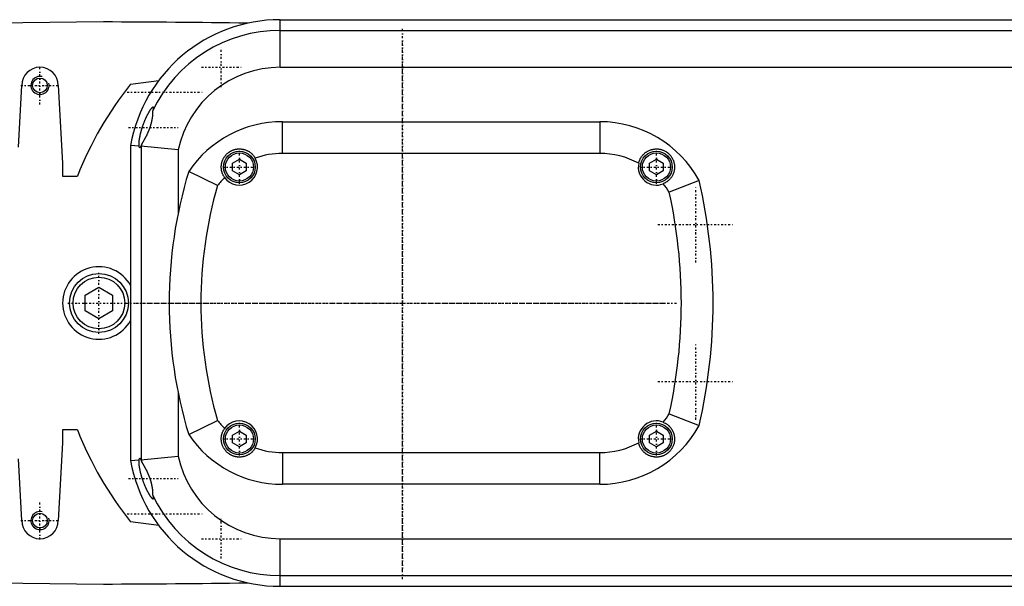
# Model space of a CAD drawing. Extents: x -702 to 168, y -90 to 90.
# Tile 2 of 3: x -484 to -267, y -63 to 63. Entities that reach past the tile are written whole.
import ezdxf

# ---------------------------------------------------------------- set-up
doc = ezdxf.new("R2010")
doc.units = 0
doc.linetypes.add('CENTER', pattern=[1.5, 0.45, -0.5, 0.05, -0.5])
for name, color, linetype in [('AM_0', 7, 'CONTINUOUS'), ('AM_10', 7, 'CONTINUOUS'), ('AM_7', 7, 'CENTER')]:
    doc.layers.add(name, color=color, linetype=linetype)

msp = doc.modelspace()

# ---------------------------------------------------------------- linework, layer by layer
at = {"layer": 'AM_0', "color": 7, "linetype": 'CONTINUOUS'}
for p, q in [((-427, 62.5), (-90, 62.5)), ((-427, 52), (-427, 62.5)), ((-427, 60.15), (-90, 60.15)), ((-427, 52), (-90, 52)), ((-484.75, 34.38), (-484, 48)), ((-476, 48), (-475, 30.84)), ((-460.01, 48.25), (-453.79, 49.11)), ((-426.5, 40), (-356.5, 40)), ((-426.5, 33), (-426.5, 40)), ((-356.5, 40), (-356.5, 33)), ((-460, 34.77), (-460, -34.77)), ((-458.14, 34.6), (-460, 34.77)), ((-449.5, 33.77), (-457.76, 34.57)), ((-457.65, 34.56), (-457.65, -34.56)), ((-449.5, 33.77), (-449.5, 19.9)), ((-356.5, 33), (-426.5, 33)), ((-475, 30.84), (-475, 28)), ((-437.5, 30.87), (-436, 31.73)), ((-437.5, 29.13), (-437.5, 30.87)), ((-436, 31.73), (-434.5, 30.87)), ((-434.5, 30.87), (-434.5, 29.13)), ((-345.5, 30.87), (-344, 31.73)), ((-345.5, 29.13), (-345.5, 30.87)), ((-344, 31.73), (-342.5, 30.87)), ((-342.5, 30.87), (-342.5, 29.13)), ((-440.82, 25.91), (-447.19, 29.03)), ((-436, 28.27), (-437.5, 29.13)), ((-434.5, 29.13), (-436, 28.27)), ((-344, 28.27), (-345.5, 29.13)), ((-342.5, 29.13), (-344, 28.27)), ((-475, 28), (-471.73, 28)), ((-334.58, 27.03), (-341.17, 24.44)), ((-470, 1.73), (-467, 3.46)), ((-467, 3.46), (-464, 1.73)), ((-470, -1.73), (-470, 1.73)), ((-464, 1.73), (-464, -1.73)), ((-467, -3.46), (-470, -1.73)), ((-464, -1.73), (-467, -3.46)), ((-449.5, -19.9), (-449.5, -33.77)), ((-447.19, -29.03), (-440.82, -25.91)), ((-341.17, -24.44), (-334.58, -27.03)), ((-471.73, -28), (-475, -28)), ((-475, -28), (-475, -30.84)), ((-437.5, -29.13), (-436, -28.27)), ((-437.5, -30.87), (-437.5, -29.13)), ((-436, -28.27), (-434.5, -29.13)), ((-434.5, -29.13), (-434.5, -30.87)), ((-345.5, -29.13), (-344, -28.27)), ((-345.5, -30.87), (-345.5, -29.13)), ((-344, -28.27), (-342.5, -29.13)), ((-342.5, -29.13), (-342.5, -30.87)), ((-475, -30.84), (-476, -48)), ((-436, -31.73), (-437.5, -30.87)), ((-434.5, -30.87), (-436, -31.73)), ((-344, -31.73), (-345.5, -30.87)), ((-342.5, -30.87), (-344, -31.73)), ((-484, -48), (-484.75, -34.38)), ((-460, -34.77), (-458.14, -34.6)), ((-457.76, -34.57), (-449.5, -33.77)), ((-426.5, -33), (-356.5, -33)), ((-426.5, -33), (-426.5, -40)), ((-356.5, -40), (-356.5, -33)), ((-356.5, -40), (-426.5, -40)), ((-453.79, -49.11), (-460.01, -48.25)), ((-427, -62.5), (-427, -52)), ((-427, -52), (-90, -52)), ((-427, -60.15), (-90, -60.15)), ((-427, -62.5), (-90, -62.5))]:
    msp.add_line(p, q, dxfattribs=at)
for points in [[(-458.14, 34.6, 0), (-458.14, 34.63, 0), (-458.15, 34.68, 0), (-458.15, 34.73, 0), (-458.15, 34.76, 0), (-458.15, 34.78, 0), (-458.15, 34.84, 0), (-458.15, 34.9, 0), (-458.15, 34.97, 0), (-458.15, 35.03, 0), (-458.15, 35.1, 0), (-458.15, 35.14, 0), (-458.15, 35.17, 0), (-458.14, 35.25, 0), (-458.14, 35.32, 0), (-458.13, 35.4, 0), (-458.12, 35.48, 0), (-458.12, 35.56, 0), (-458.11, 35.6, 0), (-458.11, 35.64, 0), (-458.1, 35.72, 0), (-458.09, 35.81, 0), (-458.08, 35.85, 0), (-458.08, 35.9, 0), (-458.07, 35.99, 0), (-458.05, 36.08, 0), (-458.05, 36.13, 0), (-458.04, 36.17, 0), (-458.02, 36.27, 0), (-458.01, 36.37, 0), (-457.99, 36.47, 0), (-457.97, 36.57, 0), (-457.95, 36.68, 0), (-457.94, 36.73, 0), (-457.93, 36.79, 0), (-457.91, 36.89, 0), (-457.89, 37, 0), (-457.87, 37.11, 0), (-457.84, 37.22, 0), (-457.82, 37.33, 0), (-457.8, 37.39, 0), (-457.79, 37.45, 0), (-457.76, 37.56, 0), (-457.73, 37.67, 0), (-457.7, 37.79, 0), (-457.67, 37.9, 0), (-457.64, 38.01, 0), (-457.63, 38.07, 0), (-457.61, 38.13, 0), (-457.58, 38.24, 0), (-457.55, 38.35, 0), (-457.51, 38.47, 0), (-457.48, 38.58, 0), (-457.44, 38.69, 0), (-457.43, 38.74, 0), (-457.41, 38.8, 0), (-457.37, 38.91, 0), (-457.34, 39.02, 0), (-457.3, 39.12, 0), (-457.26, 39.23, 0), (-457.22, 39.34, 0), (-457.2, 39.4, 0), (-457.18, 39.45, 0), (-457.14, 39.56, 0), (-457.1, 39.67, 0), (-457.08, 39.73, 0), (-457.06, 39.78, 0), (-457.02, 39.89, 0), (-456.97, 40, 0), (-456.95, 40.05, 0), (-456.93, 40.11, 0), (-456.89, 40.21, 0), (-456.84, 40.32, 0), (-456.8, 40.42, 0), (-456.75, 40.53, 0), (-456.71, 40.63, 0), (-456.68, 40.68, 0), (-456.66, 40.73, 0), (-456.62, 40.83, 0), (-456.57, 40.93, 0), (-456.52, 41.03, 0), (-456.48, 41.12, 0), (-456.43, 41.22, 0), (-456.41, 41.27, 0), (-456.38, 41.31, 0), (-456.34, 41.4, 0), (-456.29, 41.49, 0), (-456.25, 41.58, 0), (-456.2, 41.66, 0), (-456.16, 41.74, 0), (-456.14, 41.78, 0), (-456.11, 41.82, 0), (-456.07, 41.9, 0), (-456.03, 41.98, 0), (-455.99, 42.05, 0), (-455.94, 42.12, 0), (-455.9, 42.19, 0), (-455.88, 42.23, 0), (-455.86, 42.26, 0), (-455.82, 42.33, 0), (-455.78, 42.39, 0), (-455.74, 42.46, 0), (-455.7, 42.52, 0), (-455.66, 42.58, 0), (-455.64, 42.61, 0), (-455.62, 42.64, 0), (-455.58, 42.69, 0), (-455.54, 42.75, 0), (-455.52, 42.77, 0), (-455.5, 42.8, 0), (-455.47, 42.85, 0), (-455.43, 42.89, 0), (-455.41, 42.92, 0), (-455.4, 42.94, 0), (-455.36, 42.98, 0), (-455.33, 43.02, 0), (-455.3, 43.05, 0), (-455.27, 43.09, 0), (-455.24, 43.12, 0), (-455.22, 43.13, 0), (-455.21, 43.14, 0), (-455.19, 43.17, 0), (-455.16, 43.19, 0), (-455.14, 43.21, 0), (-455.12, 43.22, 0), (-455.09, 43.23, 0), (-455.09, 43.24, 0), (-455.08, 43.24, 0), (-455.06, 43.25, 0), (-455.04, 43.25, 0), (-455.04, 43.25, 0)], [(-455.14, 42.35, 0), (-455.14, 42.33, 0), (-455.14, 42.28, 0), (-455.14, 42.22, 0), (-455.14, 42.2, 0), (-455.14, 42.17, 0), (-455.15, 42.12, 0), (-455.15, 42.06, 0), (-455.15, 42.01, 0), (-455.15, 41.95, 0), (-455.15, 41.9, 0), (-455.15, 41.87, 0), (-455.15, 41.84, 0), (-455.16, 41.78, 0), (-455.16, 41.72, 0), (-455.16, 41.66, 0), (-455.17, 41.59, 0), (-455.17, 41.53, 0), (-455.18, 41.5, 0), (-455.18, 41.47, 0), (-455.18, 41.4, 0), (-455.19, 41.34, 0), (-455.19, 41.3, 0), (-455.2, 41.27, 0), (-455.2, 41.2, 0), (-455.21, 41.13, 0), (-455.21, 41.1, 0), (-455.22, 41.06, 0), (-455.23, 41, 0), (-455.24, 40.93, 0), (-455.25, 40.85, 0), (-455.26, 40.78, 0), (-455.27, 40.71, 0), (-455.27, 40.68, 0), (-455.28, 40.64, 0), (-455.29, 40.57, 0), (-455.3, 40.49, 0), (-455.32, 40.42, 0), (-455.33, 40.34, 0), (-455.34, 40.27, 0), (-455.35, 40.23, 0), (-455.36, 40.19, 0), (-455.37, 40.12, 0), (-455.39, 40.04, 0), (-455.41, 39.96, 0), (-455.42, 39.89, 0), (-455.44, 39.81, 0), (-455.45, 39.77, 0), (-455.46, 39.73, 0), (-455.48, 39.66, 0), (-455.5, 39.58, 0), (-455.52, 39.5, 0), (-455.54, 39.42, 0), (-455.56, 39.35, 0), (-455.58, 39.31, 0), (-455.59, 39.27, 0), (-455.61, 39.19, 0), (-455.63, 39.11, 0), (-455.66, 39.04, 0), (-455.68, 38.96, 0), (-455.71, 38.88, 0), (-455.72, 38.84, 0), (-455.73, 38.8, 0), (-455.76, 38.73, 0), (-455.78, 38.65, 0), (-455.8, 38.61, 0), (-455.81, 38.57, 0), (-455.84, 38.5, 0), (-455.87, 38.42, 0), (-455.88, 38.38, 0), (-455.89, 38.35, 0), (-455.92, 38.27, 0), (-455.95, 38.19, 0), (-455.98, 38.12, 0), (-456.01, 38.04, 0), (-456.04, 37.97, 0), (-456.06, 37.93, 0), (-456.07, 37.9, 0), (-456.1, 37.82, 0), (-456.14, 37.75, 0), (-456.17, 37.68, 0), (-456.2, 37.6, 0), (-456.23, 37.53, 0), (-456.25, 37.5, 0), (-456.26, 37.46, 0), (-456.3, 37.39, 0), (-456.33, 37.32, 0), (-456.36, 37.25, 0), (-456.4, 37.18, 0), (-456.43, 37.11, 0), (-456.45, 37.07, 0), (-456.46, 37.04, 0), (-456.5, 36.97, 0), (-456.53, 36.9, 0), (-456.56, 36.84, 0), (-456.6, 36.77, 0), (-456.63, 36.7, 0), (-456.65, 36.67, 0), (-456.67, 36.64, 0), (-456.7, 36.57, 0), (-456.74, 36.51, 0), (-456.77, 36.44, 0), (-456.8, 36.38, 0), (-456.84, 36.32, 0), (-456.86, 36.29, 0), (-456.87, 36.26, 0), (-456.91, 36.2, 0), (-456.94, 36.13, 0), (-456.96, 36.1, 0), (-456.98, 36.07, 0), (-457.01, 36.02, 0), (-457.04, 35.96, 0), (-457.06, 35.93, 0), (-457.08, 35.9, 0), (-457.11, 35.84, 0), (-457.14, 35.79, 0), (-457.18, 35.73, 0), (-457.21, 35.68, 0), (-457.24, 35.62, 0), (-457.26, 35.6, 0), (-457.27, 35.57, 0), (-457.31, 35.52, 0), (-457.34, 35.46, 0), (-457.37, 35.41, 0), (-457.4, 35.36, 0), (-457.43, 35.31, 0), (-457.45, 35.29, 0), (-457.46, 35.27, 0), (-457.49, 35.22, 0), (-457.52, 35.17, 0), (-457.54, 35.15, 0)], [(-455.04, 43.25, 0), (-455.03, 43.25, 0), (-455.01, 43.24, 0), (-455, 43.23, 0), (-454.99, 43.23, 0), (-454.98, 43.22, 0), (-454.98, 43.19, 0), (-454.97, 43.17, 0), (-454.97, 43.13, 0), (-454.97, 43.09, 0), (-454.97, 43.05, 0), (-454.97, 43.02, 0), (-454.98, 43, 0), (-454.99, 42.94, 0), (-455, 42.88, 0), (-455.02, 42.81, 0), (-455.03, 42.74, 0), (-455.05, 42.66, 0), (-455.06, 42.62, 0), (-455.08, 42.58, 0), (-455.1, 42.49, 0), (-455.13, 42.4, 0), (-455.14, 42.35, 0)], [(-457.54, 35.15, 0), (-457.54, 35.13, 0), (-457.56, 35.09, 0), (-457.57, 35.05, 0), (-457.58, 35.04, 0), (-457.58, 35.02, 0), (-457.6, 34.98, 0), (-457.61, 34.95, 0), (-457.62, 34.91, 0), (-457.64, 34.88, 0), (-457.65, 34.84, 0), (-457.66, 34.83, 0), (-457.66, 34.81, 0), (-457.67, 34.78, 0), (-457.69, 34.75, 0), (-457.7, 34.72, 0), (-457.71, 34.69, 0), (-457.72, 34.66, 0), (-457.73, 34.65, 0), (-457.74, 34.63, 0), (-457.75, 34.61, 0), (-457.76, 34.58, 0), (-457.76, 34.57, 0)], [(-457.95, 34.25, 0), (-457.95, 34.25, 0), (-457.97, 34.25, 0), (-457.98, 34.26, 0), (-457.98, 34.26, 0), (-457.99, 34.26, 0), (-458, 34.27, 0), (-458.01, 34.28, 0), (-458.02, 34.3, 0), (-458.03, 34.31, 0), (-458.04, 34.33, 0), (-458.05, 34.34, 0), (-458.05, 34.35, 0), (-458.06, 34.37, 0), (-458.07, 34.4, 0), (-458.09, 34.42, 0), (-458.1, 34.45, 0), (-458.11, 34.48, 0), (-458.11, 34.5, 0), (-458.12, 34.51, 0), (-458.13, 34.55, 0), (-458.14, 34.58, 0), (-458.14, 34.6, 0)], [(-457.76, 34.57, 0), (-457.77, 34.55, 0), (-457.78, 34.52, 0), (-457.79, 34.49, 0), (-457.79, 34.47, 0), (-457.8, 34.46, 0), (-457.81, 34.43, 0), (-457.82, 34.4, 0), (-457.83, 34.38, 0), (-457.84, 34.36, 0), (-457.85, 34.34, 0), (-457.86, 34.33, 0), (-457.86, 34.32, 0), (-457.87, 34.31, 0), (-457.88, 34.29, 0), (-457.89, 34.28, 0), (-457.9, 34.27, 0), (-457.91, 34.26, 0), (-457.92, 34.26, 0), (-457.92, 34.26, 0), (-457.93, 34.25, 0), (-457.94, 34.25, 0), (-457.95, 34.25, 0)], [(-439.27, 27.69, 0), (-439.3, 27.74, 0), (-439.37, 27.84, 0), (-439.43, 27.95, 0), (-439.46, 28, 0), (-439.49, 28.05, 0), (-439.55, 28.16, 0), (-439.61, 28.27, 0), (-439.66, 28.38, 0), (-439.7, 28.49, 0), (-439.75, 28.6, 0), (-439.77, 28.66, 0), (-439.79, 28.72, 0), (-439.83, 28.83, 0), (-439.86, 28.95, 0), (-439.89, 29.06, 0), (-439.92, 29.18, 0), (-439.94, 29.3, 0), (-439.95, 29.36, 0), (-439.96, 29.42, 0), (-439.97, 29.53, 0), (-439.98, 29.65, 0), (-439.99, 29.71, 0), (-439.99, 29.77, 0), (-440, 29.89, 0), (-440, 30.01, 0), (-440, 30.07, 0), (-440, 30.13, 0), (-439.99, 30.25, 0), (-439.98, 30.37, 0), (-439.97, 30.48, 0), (-439.95, 30.6, 0), (-439.94, 30.72, 0), (-439.92, 30.78, 0), (-439.91, 30.83, 0), (-439.89, 30.95, 0), (-439.86, 31.06, 0), (-439.82, 31.18, 0), (-439.79, 31.29, 0), (-439.75, 31.4, 0), (-439.73, 31.46, 0), (-439.7, 31.51, 0), (-439.66, 31.62, 0), (-439.61, 31.73, 0), (-439.55, 31.84, 0), (-439.5, 31.94, 0), (-439.44, 32.05, 0), (-439.41, 32.1, 0), (-439.37, 32.15, 0), (-439.31, 32.25, 0), (-439.24, 32.35, 0), (-439.17, 32.44, 0), (-439.09, 32.54, 0), (-439.01, 32.63, 0), (-438.97, 32.67, 0), (-438.93, 32.72, 0), (-438.85, 32.81, 0), (-438.76, 32.89, 0), (-438.67, 32.97, 0), (-438.58, 33.05, 0), (-438.49, 33.13, 0), (-438.44, 33.17, 0), (-438.39, 33.21, 0), (-438.29, 33.28, 0), (-438.19, 33.34, 0), (-438.14, 33.38, 0), (-438.09, 33.41, 0), (-437.99, 33.47, 0), (-437.88, 33.53, 0), (-437.83, 33.56, 0), (-437.77, 33.59, 0), (-437.66, 33.64, 0), (-437.55, 33.69, 0), (-437.44, 33.73, 0), (-437.32, 33.78, 0), (-437.21, 33.81, 0), (-437.15, 33.83, 0), (-437.09, 33.85, 0), (-436.98, 33.88, 0), (-436.86, 33.91, 0), (-436.74, 33.93, 0), (-436.62, 33.95, 0), (-436.5, 33.97, 0), (-436.44, 33.98, 0), (-436.38, 33.98, 0), (-436.27, 33.99, 0), (-436.15, 34, 0), (-436.03, 34, 0), (-435.91, 34, 0), (-435.79, 33.99, 0), (-435.73, 33.99, 0), (-435.67, 33.99, 0), (-435.55, 33.97, 0), (-435.43, 33.96, 0), (-435.32, 33.94, 0), (-435.2, 33.92, 0), (-435.08, 33.89, 0), (-435.03, 33.88, 0), (-434.97, 33.86, 0), (-434.86, 33.83, 0), (-434.74, 33.8, 0), (-434.63, 33.76, 0), (-434.52, 33.72, 0), (-434.41, 33.67, 0), (-434.35, 33.65, 0), (-434.3, 33.62, 0), (-434.19, 33.57, 0), (-434.09, 33.51, 0), (-434.04, 33.48, 0), (-433.98, 33.46, 0), (-433.88, 33.39, 0), (-433.78, 33.33, 0), (-433.73, 33.29, 0), (-433.68, 33.26, 0), (-433.59, 33.19, 0), (-433.49, 33.12, 0), (-433.4, 33.04, 0), (-433.31, 32.96, 0), (-433.22, 32.88, 0), (-433.18, 32.83, 0), (-433.13, 32.79, 0), (-433.05, 32.7, 0), (-432.97, 32.61, 0), (-432.89, 32.52, 0), (-432.82, 32.42, 0), (-432.75, 32.33, 0), (-432.71, 32.28, 0), (-432.68, 32.23, 0), (-432.61, 32.12, 0), (-432.55, 32.02, 0), (-432.52, 31.96, 0)], [(-347.91, 30.82, 0), (-347.9, 30.9, 0), (-347.86, 31.07, 0), (-347.81, 31.23, 0), (-347.78, 31.31, 0), (-347.75, 31.39, 0), (-347.69, 31.55, 0), (-347.62, 31.7, 0), (-347.55, 31.85, 0), (-347.47, 31.99, 0), (-347.38, 32.14, 0), (-347.34, 32.21, 0), (-347.29, 32.27, 0), (-347.2, 32.41, 0), (-347.09, 32.53, 0), (-346.99, 32.66, 0), (-346.88, 32.78, 0), (-346.77, 32.89, 0), (-346.71, 32.94, 0), (-346.65, 33, 0), (-346.53, 33.1, 0), (-346.41, 33.19, 0), (-346.34, 33.24, 0), (-346.28, 33.29, 0), (-346.15, 33.37, 0), (-346.02, 33.45, 0), (-345.95, 33.49, 0), (-345.89, 33.53, 0), (-345.75, 33.6, 0), (-345.61, 33.66, 0), (-345.47, 33.72, 0), (-345.33, 33.77, 0), (-345.19, 33.82, 0), (-345.12, 33.84, 0), (-345.04, 33.86, 0), (-344.9, 33.9, 0), (-344.75, 33.93, 0), (-344.61, 33.95, 0), (-344.46, 33.97, 0), (-344.31, 33.99, 0), (-344.24, 33.99, 0), (-344.17, 34, 0), (-344.02, 34, 0), (-343.88, 34, 0), (-343.73, 33.99, 0), (-343.59, 33.98, 0), (-343.45, 33.96, 0), (-343.38, 33.95, 0), (-343.31, 33.94, 0), (-343.17, 33.91, 0), (-343.03, 33.88, 0), (-342.89, 33.84, 0), (-342.75, 33.8, 0), (-342.61, 33.75, 0), (-342.54, 33.73, 0), (-342.48, 33.7, 0), (-342.34, 33.64, 0), (-342.2, 33.57, 0), (-342.07, 33.5, 0), (-341.94, 33.43, 0), (-341.81, 33.35, 0), (-341.75, 33.31, 0), (-341.69, 33.26, 0), (-341.57, 33.17, 0), (-341.45, 33.08, 0), (-341.39, 33.03, 0), (-341.33, 32.98, 0), (-341.22, 32.87, 0), (-341.11, 32.77, 0), (-341.06, 32.71, 0), (-341.01, 32.66, 0), (-340.91, 32.54, 0), (-340.82, 32.43, 0), (-340.73, 32.31, 0), (-340.65, 32.19, 0), (-340.57, 32.06, 0), (-340.54, 32, 0), (-340.5, 31.94, 0), (-340.43, 31.81, 0), (-340.37, 31.68, 0), (-340.31, 31.54, 0), (-340.26, 31.41, 0), (-340.21, 31.27, 0), (-340.19, 31.2, 0), (-340.16, 31.13, 0), (-340.13, 30.99, 0), (-340.09, 30.85, 0), (-340.06, 30.71, 0), (-340.04, 30.56, 0), (-340.02, 30.42, 0), (-340.02, 30.35, 0), (-340.01, 30.27, 0), (-340, 30.13, 0), (-340, 29.98, 0), (-340, 29.83, 0), (-340.01, 29.69, 0), (-340.03, 29.54, 0), (-340.04, 29.47, 0), (-340.05, 29.4, 0), (-340.07, 29.25, 0), (-340.1, 29.11, 0), (-340.14, 28.96, 0), (-340.18, 28.82, 0), (-340.23, 28.68, 0), (-340.25, 28.61, 0), (-340.28, 28.54, 0), (-340.34, 28.4, 0), (-340.4, 28.26, 0), (-340.43, 28.19, 0), (-340.47, 28.12, 0), (-340.54, 27.99, 0), (-340.62, 27.86, 0), (-340.66, 27.79, 0), (-340.71, 27.73, 0), (-340.8, 27.6, 0), (-340.89, 27.48, 0), (-341, 27.36, 0), (-341.1, 27.24, 0), (-341.21, 27.13, 0), (-341.27, 27.08, 0), (-341.33, 27.02, 0), (-341.45, 26.92, 0), (-341.58, 26.82, 0), (-341.71, 26.72, 0), (-341.84, 26.63, 0), (-341.98, 26.55, 0), (-342.05, 26.51, 0), (-342.12, 26.47, 0), (-342.26, 26.4, 0), (-342.41, 26.33, 0), (-342.49, 26.3, 0)], [(-432.52, -31.96, 0), (-432.55, -32.02, 0), (-432.61, -32.12, 0), (-432.68, -32.22, 0), (-432.71, -32.28, 0), (-432.75, -32.33, 0), (-432.82, -32.42, 0), (-432.89, -32.52, 0), (-432.97, -32.61, 0), (-433.05, -32.7, 0), (-433.13, -32.79, 0), (-433.18, -32.83, 0), (-433.22, -32.88, 0), (-433.31, -32.96, 0), (-433.4, -33.04, 0), (-433.49, -33.12, 0), (-433.59, -33.19, 0), (-433.68, -33.26, 0), (-433.73, -33.29, 0), (-433.78, -33.33, 0), (-433.88, -33.39, 0), (-433.98, -33.45, 0), (-434.03, -33.48, 0), (-434.09, -33.51, 0), (-434.19, -33.57, 0), (-434.3, -33.62, 0), (-434.35, -33.65, 0), (-434.41, -33.67, 0), (-434.52, -33.71, 0), (-434.63, -33.76, 0), (-434.74, -33.8, 0), (-434.85, -33.83, 0), (-434.97, -33.86, 0), (-435.02, -33.88, 0), (-435.08, -33.89, 0), (-435.2, -33.92, 0), (-435.31, -33.94, 0), (-435.43, -33.96, 0), (-435.55, -33.97, 0), (-435.67, -33.99, 0), (-435.73, -33.99, 0), (-435.78, -33.99, 0), (-435.9, -34, 0), (-436.02, -34, 0), (-436.14, -34, 0), (-436.26, -33.99, 0), (-436.38, -33.98, 0), (-436.44, -33.98, 0), (-436.5, -33.97, 0), (-436.62, -33.95, 0), (-436.74, -33.93, 0), (-436.85, -33.91, 0), (-436.97, -33.88, 0), (-437.09, -33.85, 0), (-437.15, -33.83, 0), (-437.2, -33.81, 0), (-437.32, -33.78, 0), (-437.43, -33.73, 0), (-437.55, -33.69, 0), (-437.66, -33.64, 0), (-437.77, -33.59, 0), (-437.82, -33.56, 0), (-437.88, -33.53, 0), (-437.98, -33.47, 0), (-438.09, -33.41, 0), (-438.14, -33.38, 0), (-438.19, -33.35, 0), (-438.29, -33.28, 0), (-438.39, -33.21, 0), (-438.44, -33.17, 0), (-438.49, -33.13, 0), (-438.58, -33.06, 0), (-438.67, -32.98, 0), (-438.76, -32.89, 0), (-438.85, -32.81, 0), (-438.93, -32.72, 0), (-438.97, -32.68, 0), (-439.01, -32.63, 0), (-439.09, -32.54, 0), (-439.17, -32.45, 0), (-439.24, -32.35, 0), (-439.31, -32.25, 0), (-439.37, -32.15, 0), (-439.4, -32.1, 0), (-439.44, -32.05, 0), (-439.49, -31.95, 0), (-439.55, -31.84, 0), (-439.6, -31.73, 0), (-439.65, -31.63, 0), (-439.7, -31.52, 0), (-439.72, -31.46, 0), (-439.75, -31.41, 0), (-439.79, -31.29, 0), (-439.82, -31.18, 0), (-439.86, -31.07, 0), (-439.89, -30.95, 0), (-439.91, -30.84, 0), (-439.92, -30.78, 0), (-439.93, -30.72, 0), (-439.95, -30.6, 0), (-439.97, -30.49, 0), (-439.98, -30.37, 0), (-439.99, -30.25, 0), (-440, -30.13, 0), (-440, -30.07, 0), (-440, -30.01, 0), (-440, -29.89, 0), (-439.99, -29.77, 0), (-439.99, -29.71, 0), (-439.99, -29.65, 0), (-439.97, -29.54, 0), (-439.96, -29.42, 0), (-439.95, -29.36, 0), (-439.94, -29.3, 0), (-439.92, -29.18, 0), (-439.89, -29.06, 0), (-439.86, -28.95, 0), (-439.83, -28.83, 0), (-439.79, -28.72, 0), (-439.77, -28.66, 0), (-439.75, -28.6, 0), (-439.7, -28.49, 0), (-439.66, -28.38, 0), (-439.61, -28.27, 0), (-439.55, -28.16, 0), (-439.49, -28.05, 0), (-439.46, -28, 0), (-439.43, -27.95, 0), (-439.37, -27.84, 0), (-439.3, -27.74, 0), (-439.27, -27.69, 0)], [(-342.49, -26.3, 0), (-342.41, -26.33, 0), (-342.26, -26.4, 0), (-342.1, -26.48, 0), (-342.03, -26.52, 0), (-341.96, -26.56, 0), (-341.81, -26.65, 0), (-341.68, -26.74, 0), (-341.54, -26.84, 0), (-341.41, -26.95, 0), (-341.29, -27.06, 0), (-341.23, -27.11, 0), (-341.17, -27.17, 0), (-341.06, -27.29, 0), (-340.95, -27.41, 0), (-340.85, -27.54, 0), (-340.75, -27.67, 0), (-340.66, -27.8, 0), (-340.62, -27.87, 0), (-340.58, -27.93, 0), (-340.5, -28.07, 0), (-340.42, -28.21, 0), (-340.39, -28.28, 0), (-340.36, -28.35, 0), (-340.3, -28.49, 0), (-340.24, -28.64, 0), (-340.21, -28.71, 0), (-340.19, -28.78, 0), (-340.15, -28.93, 0), (-340.11, -29.08, 0), (-340.08, -29.22, 0), (-340.05, -29.37, 0), (-340.03, -29.52, 0), (-340.02, -29.6, 0), (-340.01, -29.67, 0), (-340, -29.82, 0), (-340, -29.97, 0), (-340, -30.12, 0), (-340.01, -30.27, 0), (-340.02, -30.41, 0), (-340.03, -30.48, 0), (-340.04, -30.56, 0), (-340.06, -30.7, 0), (-340.09, -30.84, 0), (-340.12, -30.98, 0), (-340.16, -31.12, 0), (-340.2, -31.26, 0), (-340.23, -31.33, 0), (-340.25, -31.39, 0), (-340.3, -31.52, 0), (-340.36, -31.66, 0), (-340.42, -31.79, 0), (-340.49, -31.91, 0), (-340.56, -32.04, 0), (-340.6, -32.1, 0), (-340.64, -32.17, 0), (-340.72, -32.29, 0), (-340.81, -32.41, 0), (-340.9, -32.53, 0), (-341, -32.64, 0), (-341.1, -32.76, 0), (-341.15, -32.81, 0), (-341.21, -32.86, 0), (-341.32, -32.97, 0), (-341.43, -33.07, 0), (-341.49, -33.11, 0), (-341.55, -33.16, 0), (-341.67, -33.25, 0), (-341.8, -33.34, 0), (-341.86, -33.38, 0), (-341.93, -33.42, 0), (-342.06, -33.5, 0), (-342.19, -33.57, 0), (-342.32, -33.63, 0), (-342.45, -33.69, 0), (-342.59, -33.74, 0), (-342.66, -33.77, 0), (-342.73, -33.79, 0), (-342.87, -33.84, 0), (-343.01, -33.87, 0), (-343.15, -33.91, 0), (-343.29, -33.94, 0), (-343.43, -33.96, 0), (-343.5, -33.97, 0), (-343.58, -33.98, 0), (-343.72, -33.99, 0), (-343.87, -34, 0), (-344.01, -34, 0), (-344.16, -34, 0), (-344.3, -33.99, 0), (-344.38, -33.98, 0), (-344.45, -33.97, 0), (-344.6, -33.96, 0), (-344.74, -33.93, 0), (-344.88, -33.9, 0), (-345.03, -33.87, 0), (-345.17, -33.83, 0), (-345.24, -33.8, 0), (-345.31, -33.78, 0), (-345.45, -33.73, 0), (-345.58, -33.67, 0), (-345.72, -33.61, 0), (-345.85, -33.55, 0), (-345.98, -33.47, 0), (-346.05, -33.44, 0), (-346.11, -33.4, 0), (-346.24, -33.32, 0), (-346.36, -33.23, 0), (-346.42, -33.18, 0), (-346.48, -33.14, 0), (-346.6, -33.04, 0), (-346.72, -32.94, 0), (-346.77, -32.88, 0), (-346.83, -32.83, 0), (-346.94, -32.72, 0), (-347.04, -32.6, 0), (-347.14, -32.48, 0), (-347.23, -32.35, 0), (-347.32, -32.22, 0), (-347.37, -32.16, 0), (-347.41, -32.09, 0), (-347.49, -31.95, 0), (-347.57, -31.81, 0), (-347.64, -31.66, 0), (-347.7, -31.52, 0), (-347.76, -31.37, 0), (-347.79, -31.29, 0), (-347.81, -31.21, 0), (-347.86, -31.06, 0), (-347.9, -30.9, 0), (-347.91, -30.82, 0)], [(-455.04, -43.25, 0), (-455.04, -43.25, 0), (-455.06, -43.25, 0), (-455.08, -43.24, 0), (-455.09, -43.24, 0), (-455.09, -43.23, 0), (-455.12, -43.22, 0), (-455.14, -43.21, 0), (-455.16, -43.19, 0), (-455.19, -43.17, 0), (-455.21, -43.14, 0), (-455.22, -43.13, 0), (-455.24, -43.12, 0), (-455.27, -43.09, 0), (-455.3, -43.05, 0), (-455.33, -43.02, 0), (-455.36, -42.98, 0), (-455.4, -42.94, 0), (-455.41, -42.92, 0), (-455.43, -42.89, 0), (-455.47, -42.85, 0), (-455.5, -42.8, 0), (-455.52, -42.77, 0), (-455.54, -42.75, 0), (-455.58, -42.69, 0), (-455.62, -42.64, 0), (-455.64, -42.61, 0), (-455.66, -42.58, 0), (-455.7, -42.52, 0), (-455.74, -42.46, 0), (-455.78, -42.39, 0), (-455.82, -42.33, 0), (-455.86, -42.26, 0), (-455.88, -42.23, 0), (-455.9, -42.19, 0), (-455.94, -42.12, 0), (-455.99, -42.05, 0), (-456.03, -41.98, 0), (-456.07, -41.9, 0), (-456.11, -41.82, 0), (-456.14, -41.78, 0), (-456.16, -41.74, 0), (-456.2, -41.66, 0), (-456.25, -41.58, 0), (-456.29, -41.49, 0), (-456.34, -41.4, 0), (-456.38, -41.31, 0), (-456.41, -41.27, 0), (-456.43, -41.22, 0), (-456.48, -41.12, 0), (-456.52, -41.03, 0), (-456.57, -40.93, 0), (-456.62, -40.83, 0), (-456.66, -40.73, 0), (-456.68, -40.68, 0), (-456.71, -40.63, 0), (-456.75, -40.53, 0), (-456.8, -40.42, 0), (-456.84, -40.32, 0), (-456.89, -40.21, 0), (-456.93, -40.11, 0), (-456.95, -40.05, 0), (-456.97, -40, 0), (-457.02, -39.89, 0), (-457.06, -39.78, 0), (-457.08, -39.73, 0), (-457.1, -39.67, 0), (-457.14, -39.56, 0), (-457.18, -39.45, 0), (-457.2, -39.4, 0), (-457.22, -39.34, 0), (-457.26, -39.23, 0), (-457.3, -39.12, 0), (-457.34, -39.02, 0), (-457.37, -38.91, 0), (-457.41, -38.8, 0), (-457.43, -38.74, 0), (-457.44, -38.69, 0), (-457.48, -38.58, 0), (-457.51, -38.47, 0), (-457.55, -38.35, 0), (-457.58, -38.24, 0), (-457.61, -38.13, 0), (-457.63, -38.07, 0), (-457.64, -38.01, 0), (-457.67, -37.9, 0), (-457.7, -37.79, 0), (-457.73, -37.67, 0), (-457.76, -37.56, 0), (-457.79, -37.45, 0), (-457.8, -37.39, 0), (-457.82, -37.33, 0), (-457.84, -37.22, 0), (-457.87, -37.11, 0), (-457.89, -37, 0), (-457.91, -36.89, 0), (-457.93, -36.79, 0), (-457.94, -36.73, 0), (-457.95, -36.68, 0), (-457.97, -36.57, 0), (-457.99, -36.47, 0), (-458.01, -36.37, 0), (-458.02, -36.27, 0), (-458.04, -36.17, 0), (-458.05, -36.13, 0), (-458.05, -36.08, 0), (-458.07, -35.99, 0), (-458.08, -35.9, 0), (-458.08, -35.85, 0), (-458.09, -35.81, 0), (-458.1, -35.72, 0), (-458.11, -35.64, 0), (-458.11, -35.6, 0), (-458.12, -35.56, 0), (-458.12, -35.48, 0), (-458.13, -35.4, 0), (-458.14, -35.32, 0), (-458.14, -35.25, 0), (-458.15, -35.17, 0), (-458.15, -35.14, 0), (-458.15, -35.1, 0), (-458.15, -35.03, 0), (-458.15, -34.97, 0), (-458.15, -34.9, 0), (-458.15, -34.84, 0), (-458.15, -34.78, 0), (-458.15, -34.76, 0), (-458.15, -34.73, 0), (-458.15, -34.68, 0), (-458.14, -34.63, 0), (-458.14, -34.6, 0)], [(-458.14, -34.6, 0), (-458.14, -34.58, 0), (-458.13, -34.55, 0), (-458.12, -34.51, 0), (-458.11, -34.5, 0), (-458.11, -34.48, 0), (-458.1, -34.45, 0), (-458.09, -34.42, 0), (-458.07, -34.4, 0), (-458.06, -34.37, 0), (-458.05, -34.35, 0), (-458.05, -34.34, 0), (-458.04, -34.33, 0), (-458.03, -34.31, 0), (-458.02, -34.3, 0), (-458.01, -34.28, 0), (-458, -34.27, 0), (-457.99, -34.26, 0), (-457.98, -34.26, 0), (-457.98, -34.26, 0), (-457.97, -34.25, 0), (-457.95, -34.25, 0), (-457.95, -34.25, 0)], [(-457.95, -34.25, 0), (-457.94, -34.25, 0), (-457.93, -34.25, 0), (-457.92, -34.26, 0), (-457.92, -34.26, 0), (-457.91, -34.26, 0), (-457.9, -34.27, 0), (-457.89, -34.28, 0), (-457.88, -34.29, 0), (-457.87, -34.31, 0), (-457.86, -34.32, 0), (-457.86, -34.33, 0), (-457.85, -34.34, 0), (-457.84, -34.36, 0), (-457.83, -34.38, 0), (-457.82, -34.4, 0), (-457.81, -34.43, 0), (-457.8, -34.46, 0), (-457.79, -34.47, 0), (-457.79, -34.49, 0), (-457.78, -34.52, 0), (-457.77, -34.55, 0), (-457.76, -34.57, 0)], [(-457.76, -34.57, 0), (-457.76, -34.58, 0), (-457.75, -34.61, 0), (-457.74, -34.63, 0), (-457.73, -34.65, 0), (-457.72, -34.66, 0), (-457.71, -34.69, 0), (-457.7, -34.72, 0), (-457.69, -34.75, 0), (-457.67, -34.78, 0), (-457.66, -34.81, 0), (-457.66, -34.83, 0), (-457.65, -34.84, 0), (-457.64, -34.88, 0), (-457.62, -34.91, 0), (-457.61, -34.95, 0), (-457.6, -34.98, 0), (-457.58, -35.02, 0), (-457.58, -35.04, 0), (-457.57, -35.05, 0), (-457.56, -35.09, 0), (-457.54, -35.13, 0), (-457.54, -35.15, 0)], [(-457.54, -35.15, 0), (-457.52, -35.17, 0), (-457.49, -35.22, 0), (-457.46, -35.27, 0), (-457.45, -35.29, 0), (-457.43, -35.31, 0), (-457.4, -35.36, 0), (-457.37, -35.41, 0), (-457.34, -35.46, 0), (-457.31, -35.52, 0), (-457.27, -35.57, 0), (-457.26, -35.6, 0), (-457.24, -35.62, 0), (-457.21, -35.68, 0), (-457.18, -35.73, 0), (-457.14, -35.79, 0), (-457.11, -35.84, 0), (-457.08, -35.9, 0), (-457.06, -35.93, 0), (-457.04, -35.96, 0), (-457.01, -36.02, 0), (-456.97, -36.08, 0), (-456.96, -36.11, 0), (-456.94, -36.14, 0), (-456.91, -36.2, 0), (-456.87, -36.26, 0), (-456.86, -36.29, 0), (-456.84, -36.32, 0), (-456.8, -36.38, 0), (-456.77, -36.45, 0), (-456.74, -36.51, 0), (-456.7, -36.57, 0), (-456.67, -36.64, 0), (-456.65, -36.67, 0), (-456.63, -36.7, 0), (-456.6, -36.77, 0), (-456.56, -36.84, 0), (-456.53, -36.9, 0), (-456.5, -36.97, 0), (-456.46, -37.04, 0), (-456.45, -37.07, 0), (-456.43, -37.11, 0), (-456.4, -37.18, 0), (-456.36, -37.25, 0), (-456.33, -37.32, 0), (-456.3, -37.39, 0), (-456.26, -37.46, 0), (-456.25, -37.5, 0), (-456.23, -37.53, 0), (-456.2, -37.6, 0), (-456.17, -37.68, 0), (-456.13, -37.75, 0), (-456.1, -37.82, 0), (-456.07, -37.9, 0), (-456.06, -37.93, 0), (-456.04, -37.97, 0), (-456.01, -38.05, 0), (-455.98, -38.12, 0), (-455.95, -38.2, 0), (-455.92, -38.27, 0), (-455.89, -38.35, 0), (-455.88, -38.39, 0), (-455.87, -38.42, 0), (-455.84, -38.5, 0), (-455.81, -38.58, 0), (-455.8, -38.61, 0), (-455.78, -38.65, 0), (-455.76, -38.73, 0), (-455.73, -38.81, 0), (-455.72, -38.85, 0), (-455.7, -38.88, 0), (-455.68, -38.96, 0), (-455.66, -39.04, 0), (-455.63, -39.12, 0), (-455.61, -39.19, 0), (-455.59, -39.27, 0), (-455.57, -39.31, 0), (-455.56, -39.35, 0), (-455.54, -39.43, 0), (-455.52, -39.51, 0), (-455.5, -39.58, 0), (-455.48, -39.66, 0), (-455.46, -39.74, 0), (-455.45, -39.78, 0), (-455.44, -39.81, 0), (-455.42, -39.89, 0), (-455.41, -39.97, 0), (-455.39, -40.04, 0), (-455.37, -40.12, 0), (-455.36, -40.2, 0), (-455.35, -40.23, 0), (-455.34, -40.27, 0), (-455.33, -40.35, 0), (-455.32, -40.42, 0), (-455.3, -40.49, 0), (-455.29, -40.57, 0), (-455.28, -40.64, 0), (-455.27, -40.68, 0), (-455.27, -40.71, 0), (-455.26, -40.78, 0), (-455.25, -40.86, 0), (-455.24, -40.93, 0), (-455.23, -41, 0), (-455.22, -41.07, 0), (-455.21, -41.1, 0), (-455.21, -41.13, 0), (-455.2, -41.2, 0), (-455.2, -41.27, 0), (-455.19, -41.3, 0), (-455.19, -41.34, 0), (-455.18, -41.4, 0), (-455.18, -41.47, 0), (-455.18, -41.5, 0), (-455.17, -41.53, 0), (-455.17, -41.59, 0), (-455.16, -41.66, 0), (-455.16, -41.72, 0), (-455.16, -41.78, 0), (-455.15, -41.84, 0), (-455.15, -41.87, 0), (-455.15, -41.9, 0), (-455.15, -41.95, 0), (-455.15, -42.01, 0), (-455.15, -42.06, 0), (-455.15, -42.12, 0), (-455.14, -42.17, 0), (-455.14, -42.2, 0), (-455.14, -42.22, 0), (-455.14, -42.28, 0), (-455.14, -42.33, 0), (-455.14, -42.35, 0)], [(-455.14, -42.35, 0), (-455.13, -42.4, 0), (-455.1, -42.49, 0), (-455.08, -42.58, 0), (-455.06, -42.62, 0), (-455.05, -42.66, 0), (-455.03, -42.74, 0), (-455.02, -42.81, 0), (-455, -42.88, 0), (-454.99, -42.94, 0), (-454.98, -43, 0), (-454.97, -43.02, 0), (-454.97, -43.05, 0), (-454.97, -43.09, 0), (-454.97, -43.13, 0), (-454.97, -43.17, 0), (-454.98, -43.19, 0), (-454.98, -43.22, 0), (-454.99, -43.23, 0), (-455, -43.23, 0), (-455.01, -43.24, 0), (-455.03, -43.25, 0), (-455.04, -43.25, 0)]]:
    msp.add_polyline3d(points, dxfattribs=at)
for centre, radius in [((-480, 48), 1.62), ((-436, 30), 3.5), ((-436, 30), 3.1), ((-344, 30), 3.5), ((-344, 30), 3.1), ((-467, 0), 6.5), ((-467, 0), 5.7), ((-436, -30), 3.5), ((-436, -30), 3.1), ((-344, -30), 3.5), ((-344, -30), 3.1), ((-480, -48), 1.62)]:
    msp.add_circle(centre, radius, dxfattribs=at)
for centre, radius, start, end in [((-452.42, -1937.95), 2000, 90.38915, 95.81789), ((-471.93, -2437.99), 2500, 89.1347, 89.86403), ((-427, 29), 33.5, 90, 170.0884), ((-427, 29), 31.15, 90, 154.6231), ((-480, 48), 4, 0, 180), ((-427, 29), 23, 90, 168.0313), ((-400, 0), 77, 141.1986, 158.6763), ((-426.5, 15), 25, 90, 145.8727), ((-356.5, 15), 25, 28.7568, 90), ((-427, 29), 31.15, 168.6132, 169.7204), ((-426.5, 15), 18, 90, 109.5249), ((-356.5, 15), 18, 61.5136, 90), ((-436, 30), 4, 215.2732, 29.4217), ((-344, 30), 4, 168.1596, 292.2292), ((-351.5, 0), 100, 163.1266, 196.8734), ((-426.5, 15), 18, 135.17, 142.6994), ((-356.5, 15), 18, 31.6369, 38.8753), ((-451.5, 0), 120, 346.9837, 13.0163), ((-351.5, 0), 93, 163.8245, 196.1755), ((-451.5, 0), 113, 347.5083, 12.4917), ((-467, 0), 8, 28.955, 331.045), ((-426.5, -15), 18, 217.3006, 224.83), ((-436, -30), 4, 330.5783, 144.7268), ((-344, -30), 4, 67.7708, 191.8404), ((-356.5, -15), 18, 321.1247, 328.3631), ((-400, 0), 77, 201.3237, 218.8014), ((-356.5, -15), 25, 270, 331.2432), ((-426.5, -15), 25, 214.1273, 270), ((-426.5, -15), 18, 250.4751, 270), ((-356.5, -15), 18, 270, 298.4864), ((-427, -29), 31.15, 190.2796, 191.3868), ((-427, -29), 23, 191.9687, 270), ((-427, -29), 33.5, 189.9116, 270), ((-427, -29), 31.15, 205.3769, 270), ((-480, -48), 4, 180, 0), ((-452.42, 1937.95), 2000, 264.18211, 269.61085), ((-471.93, 2437.99), 2500, 270.13597, 270.8653)]:
    msp.add_arc(centre, radius, start, end, dxfattribs=at)
at = {"layer": 'AM_10', "color": 7, "linetype": 'CONTINUOUS'}
for centre in [(-480, 48), (-480, -48)]:
    msp.add_arc(centre, 2, 75, 15, dxfattribs=at)
at = {"layer": 'AM_7', "color": 4, "linetype": 'CENTER'}
for p, q in [((-400, -60.9), (-400, 60.9)), ((-400, -58.8), (-400, 58.8)), ((-440, 47.64), (-440, 56.36)), ((-480, 43.8), (-480, 52.2)), ((-444.36, 52), (-435.64, 52)), ((-484.2, 48), (-475.8, 48)), ((-460.75, 46.5), (-444.25, 46.5)), ((-460.5, 38.75), (-449.5, 38.75)), ((-436, 26.32), (-436, 33.67)), ((-344, 26.32), (-344, 33.67)), ((-439.68, 30), (-432.32, 30)), ((-347.68, 30), (-340.32, 30)), ((-335.28, 8.94), (-335.28, 25.74)), ((-343.68, 17.34), (-326.88, 17.34)), ((-467, -6.83), (-467, 6.83)), ((-458.8, 0), (-341.2, 0)), ((-473.82, 0), (-460.18, 0)), ((-460.9, 0), (-339.1, 0)), ((-335.28, -25.74), (-335.28, -8.94)), ((-343.68, -17.34), (-326.88, -17.34)), ((-436, -33.67), (-436, -26.32)), ((-344, -33.67), (-344, -26.32)), ((-439.68, -30), (-432.32, -30)), ((-347.68, -30), (-340.32, -30)), ((-460.5, -38.75), (-449.5, -38.75)), ((-480, -52.2), (-480, -43.8)), ((-460.75, -46.5), (-444.25, -46.5)), ((-440, -56.36), (-440, -47.64)), ((-484.2, -48), (-475.8, -48)), ((-444.36, -52), (-435.64, -52))]:
    msp.add_line(p, q, dxfattribs=at)

doc.saveas('drawing.dxf')
